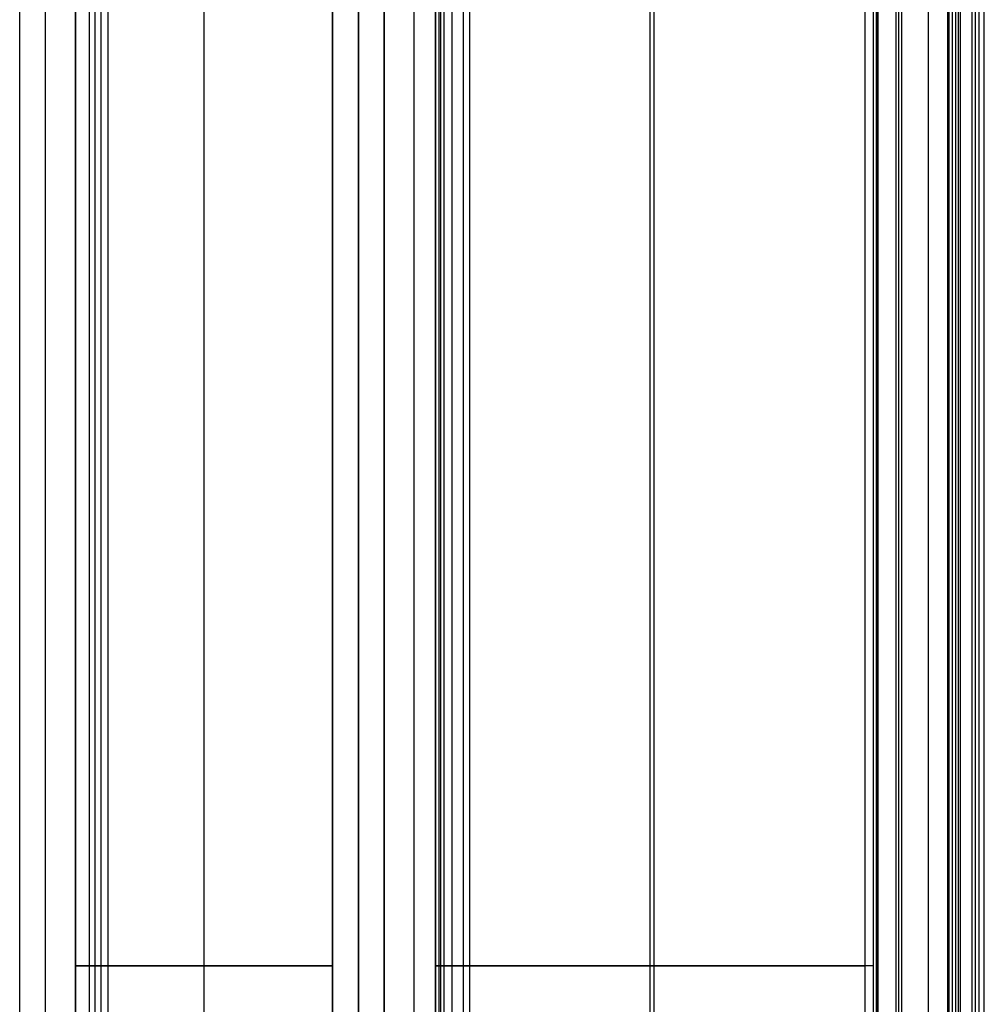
# Model space of a CAD drawing. Header units: millimetres. Extents: x -40 to 73, y 0 to 450.
# Tile 2 of 3: x -40 to 73, y 220 to 335. Entities that reach past the tile are written whole.
import ezdxf

# ---------------------------------------------------------------- set-up
doc = ezdxf.new("R2010")
doc.units = ezdxf.units.MM
doc.header["$MEASUREMENT"] = 0
doc.layers.add('Predefinito', color=5, linetype='Continuous')

msp = doc.modelspace()

# ---------------------------------------------------------------- linework, layer by layer
at = {"layer": 'Predefinito'}
for points in [[(-39.5, 0), (-39.5, 450)], [(-36.5, 0), (-36.5, 450)], [(-33, 0), (-33, 450)], [(-33, 450), (-33, 0)], [(-33, 0), (-33, 450)], [(-33, 0), (-33, 450)], [(-31.38, 450), (-31.38, 0)], [(-30.69, 0), (-30.69, 450)], [(-29.99, 0), (-29.99, 450)], [(-29.19, 0), (-29.19, 450)], [(-18, 0), (-18, 450)], [(-18, 0), (-18, 450)], [(-3, 450), (-3, 0)], [(-3, 0), (-3, 450)], [(0, 0), (0, 450)], [(0, 450), (0, 0)], [(0, 0), (0, 450)], [(3, 0), (3, 450)], [(3, 450), (3, 0)], [(3, 450), (3, 0)], [(3, 450), (3, 0)], [(3, 0), (3, 450)], [(3, 0), (3, 450)], [(6.5, 0), (6.5, 450)], [(6.5, 0), (6.5, 450)], [(9, 450), (9, 0)], [(9, 0), (9, 450)], [(9.43, 0), (9.43, 450)], [(9.6, 0), (9.6, 450)], [(10, 0), (10, 450)], [(10.93, 0), (10.93, 450)], [(12.26, 0), (12.26, 450)], [(13, 0), (13, 450)], [(34.03, 0), (34.03, 450)], [(34.51, 0), (34.51, 450)], [(59.07, 450), (59.07, 0)], [(60.02, 450), (60.02, 0)], [(60.42, 0), (60.42, 450)], [(60.53, 0), (60.53, 450)], [(60.63, 0), (60.63, 450)], [(62.73, 0), (62.73, 450)], [(63.03, 0), (63.03, 450)], [(63.34, 450), (63.34, 0)], [(66.5, 0), (66.5, 450)], [(66.5, 0), (66.5, 450)], [(68.74, 0), (68.74, 450)], [(68.88, 450), (68.88, 0)], [(69.27, 0), (69.27, 450)], [(69.66, 0), (69.66, 450)], [(70, 0), (70, 450)], [(70.24, 0), (70.24, 450)], [(71.59, 0), (71.59, 450)], [(71.98, 0), (71.98, 450)], [(72.37, 450), (72.37, 0)], [(73, 0), (73, 450)], [(-3, 225), (-33, 225)], [(-33, 225), (-3, 225)], [(60.02, 225), (9, 225)], [(9, 225), (59.07, 225)]]:
    msp.add_lwpolyline(points, dxfattribs=at)
at = {"layer": 'Predefinito', "extrusion": (0, 1, 0)}
for points in [[(29.99, -9.26), (30.2, -9.36), (30.4, -9.46), (30.61, -9.55), (30.82, -9.62), (31.04, -9.7), (31.26, -9.76), (31.47, -9.82), (31.7, -9.87), (31.92, -9.91), (32.14, -9.94), (32.37, -9.97), (32.59, -9.99), (32.82, -10), (33.04, -10), (33.27, -9.99), (33.5, -9.98), (33.72, -9.96), (33.95, -9.93), (34.17, -9.89), (34.39, -9.85), (34.61, -9.8), (34.83, -9.74), (35.05, -9.67), (35.26, -9.59), (35.47, -9.51), (35.68, -9.42), (35.88, -9.33), (36.09, -9.22), (36.28, -9.11), (36.48, -8.99), (36.66, -8.87), (36.85, -8.74), (37.03, -8.6), (37.2, -8.46), (37.37, -8.31), (37.54, -8.15), (37.7, -7.99), (37.85, -7.82), (38, -7.65), (38.14, -7.48), (38.28, -7.3), (38.41, -7.11), (38.53, -6.92), (38.64, -6.72), (38.75, -6.53), (38.85, -6.32), (38.95, -6.12), (39.04, -5.91), (39.12, -5.7), (39.19, -5.48), (39.26, -5.27), (39.31, -5.05), (39.36, -4.83), (39.41, -4.6), (39.44, -4.38), (39.47, -4.16), (39.49, -3.93), (39.5, -3.7), (39.5, -3.48), (39.5, -3.25), (39.48, -3.03), (39.46, -2.8), (39.43, -2.58), (39.4, -2.35), (39.35, -2.13), (39.3, -1.91), (39.24, -1.69), (39.18, -1.47), (39.1, -1.26), (39.02, -1.05), (38.93, -0.84), (38.84, -0.64), (38.73, -0.43), (38.62, -0.24), (38.5, -0.04), (38.38, 0.15), (38.25, 0.33), (38.11, 0.51), (37.97, 0.69), (37.82, 0.86), (37.67, 1.02), (37.51, 1.18), (37.34, 1.34), (37.17, 1.49), (36.99, 1.63), (36.81, 1.76), (36.63, 1.89), (36.44, 2.02), (36.24, 2.13), (36.05, 2.24), (35.84, 2.35), (35.64, 2.44), (35.43, 2.53), (35.22, 2.61), (35, 2.68), (34.79, 2.75), (34.57, 2.81), (34.35, 2.86), (34.13, 2.9), (33.9, 2.94), (33.68, 2.96), (33.45, 2.98), (33.23, 3), (33, 3)], [(31.38, -6.6), (31.49, -6.66), (31.6, -6.71), (31.71, -6.76), (31.83, -6.8), (31.94, -6.84), (32.06, -6.87), (32.18, -6.9), (32.3, -6.93), (32.42, -6.95), (32.54, -6.97), (32.66, -6.98), (32.78, -6.99), (32.9, -7), (33.02, -7), (33.15, -7), (33.27, -6.99), (33.39, -6.98), (33.51, -6.96), (33.63, -6.94), (33.75, -6.92), (33.87, -6.89), (33.99, -6.86), (34.1, -6.82), (34.22, -6.78), (34.33, -6.74), (34.44, -6.69), (34.55, -6.64), (34.66, -6.58), (34.77, -6.52), (34.87, -6.46), (34.97, -6.39), (35.07, -6.32), (35.17, -6.25), (35.26, -6.17), (35.36, -6.09), (35.44, -6), (35.53, -5.92), (35.61, -5.83), (35.69, -5.74), (35.77, -5.64), (35.84, -5.54), (35.91, -5.44), (35.98, -5.34), (36.04, -5.24), (36.1, -5.13), (36.15, -5.02), (36.2, -4.91), (36.25, -4.8), (36.29, -4.68), (36.33, -4.57), (36.37, -4.45), (36.4, -4.33), (36.43, -4.21), (36.45, -4.09), (36.47, -3.97), (36.48, -3.85), (36.49, -3.73), (36.5, -3.61), (36.5, -3.49), (36.5, -3.37), (36.49, -3.24), (36.48, -3.12), (36.46, -3), (36.44, -2.88), (36.42, -2.76), (36.39, -2.64), (36.36, -2.53), (36.33, -2.41), (36.29, -2.29), (36.24, -2.18), (36.19, -2.07), (36.14, -1.96), (36.09, -1.85), (36.03, -1.74), (35.96, -1.64), (35.9, -1.54), (35.83, -1.44), (35.75, -1.34), (35.68, -1.25), (35.6, -1.15), (35.51, -1.06), (35.43, -0.98), (35.34, -0.9), (35.25, -0.82), (35.15, -0.74), (35.05, -0.67), (34.95, -0.6), (34.85, -0.53), (34.75, -0.47), (34.64, -0.41), (34.53, -0.35), (34.42, -0.3), (34.31, -0.25), (34.19, -0.21), (34.08, -0.17), (33.96, -0.13), (33.84, -0.1), (33.73, -0.08), (33.61, -0.05), (33.49, -0.03), (33.37, -0.02), (33.24, -0.01), (33.12, 0), (33, 0)], [(31.38, -6.6), (31.34, -6.58), (31.29, -6.56), (31.24, -6.54), (31.19, -6.52), (31.14, -6.5), (31.09, -6.49), (31.04, -6.48), (30.99, -6.46), (30.94, -6.45), (30.89, -6.45), (30.84, -6.44), (30.79, -6.44), (30.74, -6.43), (30.68, -6.43), (30.63, -6.43), (30.58, -6.44), (30.53, -6.44), (30.48, -6.45), (30.43, -6.46), (30.38, -6.47), (30.33, -6.48), (30.28, -6.49), (30.23, -6.51), (30.18, -6.52), (30.13, -6.54), (30.08, -6.56), (30.03, -6.58), (29.99, -6.61), (29.94, -6.63), (29.9, -6.66), (29.85, -6.69), (29.81, -6.72), (29.77, -6.75), (29.73, -6.78), (29.69, -6.81), (29.65, -6.85), (29.62, -6.88), (29.58, -6.92), (29.55, -6.96), (29.51, -7), (29.48, -7.04), (29.45, -7.08), (29.42, -7.13), (29.4, -7.17), (29.37, -7.22), (29.35, -7.26), (29.32, -7.31), (29.3, -7.36), (29.28, -7.41), (29.27, -7.45), (29.25, -7.5), (29.24, -7.55), (29.22, -7.6), (29.21, -7.65), (29.21, -7.71), (29.2, -7.76), (29.19, -7.81), (29.19, -7.86), (29.19, -7.91), (29.19, -7.96), (29.19, -8.01), (29.19, -8.07), (29.2, -8.12), (29.21, -8.17), (29.22, -8.22), (29.23, -8.27), (29.24, -8.32), (29.25, -8.37), (29.27, -8.42), (29.29, -8.47), (29.31, -8.52), (29.33, -8.56), (29.35, -8.61), (29.37, -8.66), (29.4, -8.7), (29.43, -8.75), (29.46, -8.79), (29.49, -8.83), (29.52, -8.87), (29.55, -8.91), (29.59, -8.95), (29.62, -8.99), (29.66, -9.02), (29.7, -9.06), (29.74, -9.09), (29.78, -9.12), (29.82, -9.16), (29.86, -9.18), (29.9, -9.21), (29.95, -9.24), (29.99, -9.26)], [(-3, 6), (-3, 5.8), (-2.99, 5.59), (-2.97, 5.39), (-2.94, 5.18), (-2.91, 4.98), (-2.87, 4.78), (-2.83, 4.58), (-2.78, 4.38), (-2.72, 4.18), (-2.65, 3.99), (-2.58, 3.8), (-2.5, 3.61), (-2.42, 3.42), (-2.33, 3.24), (-2.23, 3.06), (-2.13, 2.88), (-2.02, 2.71), (-1.9, 2.54), (-1.78, 2.37), (-1.65, 2.21), (-1.52, 2.06), (-1.39, 1.9), (-1.24, 1.76), (-1.1, 1.61), (-0.94, 1.48), (-0.79, 1.35), (-0.63, 1.22), (-0.46, 1.1), (-0.29, 0.98), (-0.12, 0.87), (0.06, 0.77), (0.24, 0.67), (0.42, 0.58), (0.61, 0.5), (0.8, 0.42), (0.99, 0.35), (1.18, 0.28), (1.38, 0.22), (1.58, 0.17), (1.78, 0.13), (1.98, 0.09), (2.18, 0.06), (2.39, 0.03), (2.59, 0.01), (2.8, 0), (3, 0)], [(3, 3), (2.9, 3), (2.8, 3.01), (2.69, 3.02), (2.59, 3.03), (2.49, 3.04), (2.39, 3.06), (2.29, 3.09), (2.19, 3.11), (2.09, 3.14), (2, 3.17), (1.9, 3.21), (1.8, 3.25), (1.71, 3.29), (1.62, 3.34), (1.53, 3.39), (1.44, 3.44), (1.35, 3.49), (1.27, 3.55), (1.19, 3.61), (1.11, 3.67), (1.03, 3.74), (0.95, 3.81), (0.88, 3.88), (0.81, 3.95), (0.74, 4.03), (0.67, 4.11), (0.61, 4.19), (0.55, 4.27), (0.49, 4.35), (0.44, 4.44), (0.39, 4.53), (0.34, 4.62), (0.29, 4.71), (0.25, 4.8), (0.21, 4.9), (0.17, 5), (0.14, 5.09), (0.11, 5.19), (0.09, 5.29), (0.06, 5.39), (0.04, 5.49), (0.03, 5.59), (0.02, 5.69), (0.01, 5.8), (0, 5.9), (0, 6)], [(0, 303.5), (0, 303.73), (-0.02, 303.95), (-0.04, 304.18), (-0.06, 304.4), (-0.1, 304.63), (-0.14, 304.85), (-0.19, 305.07), (-0.25, 305.29), (-0.32, 305.5), (-0.39, 305.72), (-0.47, 305.93), (-0.56, 306.14), (-0.65, 306.34), (-0.76, 306.55), (-0.87, 306.74), (-0.98, 306.94), (-1.11, 307.13), (-1.24, 307.31), (-1.37, 307.49), (-1.51, 307.67), (-1.66, 307.84), (-1.82, 308.01), (-1.98, 308.17), (-2.14, 308.32), (-2.31, 308.47), (-2.49, 308.61), (-2.67, 308.75), (-2.85, 308.88), (-3.04, 309), (-3.24, 309.12), (-3.43, 309.23), (-3.64, 309.34), (-3.84, 309.43), (-4.05, 309.52), (-4.26, 309.6), (-4.47, 309.68), (-4.69, 309.74), (-4.91, 309.8), (-5.13, 309.85), (-5.35, 309.9), (-5.58, 309.93), (-5.8, 309.96), (-6.03, 309.98), (-6.25, 310), (-6.48, 310), (-6.7, 310), (-6.93, 309.99), (-7.16, 309.97), (-7.38, 309.94), (-7.6, 309.91), (-7.83, 309.86), (-8.05, 309.81), (-8.27, 309.76), (-8.48, 309.69), (-8.7, 309.62), (-8.91, 309.54), (-9.12, 309.45), (-9.32, 309.35), (-9.53, 309.25), (-9.72, 309.14), (-9.92, 309.03), (-10.11, 308.91), (-10.3, 308.78), (-10.48, 308.64), (-10.65, 308.5), (-10.82, 308.35), (-10.99, 308.2), (-11.15, 308.04), (-11.31, 307.87), (-11.46, 307.7), (-11.6, 307.53), (-11.74, 307.35), (-11.87, 307.16), (-11.99, 306.98), (-12.11, 306.78), (-12.22, 306.59), (-12.33, 306.38), (-12.42, 306.18), (-12.51, 305.97), (-12.59, 305.76), (-12.67, 305.55), (-12.74, 305.33), (-12.8, 305.11), (-12.85, 304.89), (-12.89, 304.67), (-12.93, 304.45), (-12.96, 304.22), (-12.98, 304), (-12.99, 303.77), (-13, 303.54), (-13, 303.32), (-12.99, 303.09), (-12.97, 302.87), (-12.94, 302.64), (-12.91, 302.42), (-12.87, 302.2), (-12.82, 301.97), (-12.76, 301.76), (-12.7, 301.54), (-12.62, 301.32), (-12.55, 301.11), (-12.46, 300.9), (-12.36, 300.7), (-12.26, 300.49)], [(-3, 29), (-3, 28.8), (-3.01, 28.59), (-3.03, 28.39), (-3.06, 28.18), (-3.09, 27.98), (-3.13, 27.78), (-3.17, 27.58), (-3.22, 27.38), (-3.28, 27.18), (-3.35, 26.99), (-3.42, 26.8), (-3.5, 26.61), (-3.58, 26.42), (-3.67, 26.24), (-3.77, 26.06), (-3.87, 25.88), (-3.98, 25.71), (-4.1, 25.54), (-4.22, 25.37), (-4.35, 25.21), (-4.48, 25.06), (-4.61, 24.9), (-4.76, 24.76), (-4.9, 24.61), (-5.06, 24.48), (-5.21, 24.35), (-5.37, 24.22), (-5.54, 24.1), (-5.71, 23.98), (-5.88, 23.87), (-6.06, 23.77), (-6.24, 23.67), (-6.42, 23.58), (-6.61, 23.5), (-6.8, 23.42), (-6.99, 23.35), (-7.18, 23.28), (-7.38, 23.22), (-7.58, 23.17), (-7.78, 23.13), (-7.98, 23.09), (-8.18, 23.06), (-8.39, 23.03), (-8.59, 23.01), (-8.8, 23), (-9, 23)], [(-9, 20), (-8.8, 20), (-8.59, 19.99), (-8.39, 19.97), (-8.18, 19.94), (-7.98, 19.91), (-7.78, 19.87), (-7.58, 19.83), (-7.38, 19.78), (-7.18, 19.72), (-6.99, 19.65), (-6.8, 19.58), (-6.61, 19.5), (-6.42, 19.42), (-6.24, 19.33), (-6.06, 19.23), (-5.88, 19.13), (-5.71, 19.02), (-5.54, 18.9), (-5.37, 18.78), (-5.21, 18.65), (-5.06, 18.52), (-4.9, 18.39), (-4.76, 18.24), (-4.61, 18.1), (-4.48, 17.94), (-4.35, 17.79), (-4.22, 17.63), (-4.1, 17.46), (-3.98, 17.29), (-3.87, 17.12), (-3.77, 16.94), (-3.67, 16.76), (-3.58, 16.58), (-3.5, 16.39), (-3.42, 16.2), (-3.35, 16.01), (-3.28, 15.82), (-3.22, 15.62), (-3.17, 15.42), (-3.13, 15.22), (-3.09, 15.02), (-3.06, 14.82), (-3.03, 14.61), (-3.01, 14.41), (-3, 14.2), (-3, 14)], [(-3, 303.5), (-3, 303.62), (-3.01, 303.74), (-3.02, 303.87), (-3.03, 303.99), (-3.05, 304.11), (-3.08, 304.23), (-3.1, 304.34), (-3.13, 304.46), (-3.17, 304.58), (-3.21, 304.69), (-3.25, 304.81), (-3.3, 304.92), (-3.35, 305.03), (-3.41, 305.14), (-3.47, 305.25), (-3.53, 305.35), (-3.6, 305.45), (-3.67, 305.55), (-3.74, 305.65), (-3.82, 305.75), (-3.9, 305.84), (-3.98, 305.93), (-4.06, 306.01), (-4.15, 306.1), (-4.25, 306.18), (-4.34, 306.25), (-4.44, 306.33), (-4.54, 306.4), (-4.64, 306.46), (-4.74, 306.53), (-4.85, 306.59), (-4.96, 306.64), (-5.07, 306.69), (-5.18, 306.74), (-5.29, 306.79), (-5.41, 306.83), (-5.53, 306.86), (-5.64, 306.89), (-5.76, 306.92), (-5.88, 306.94), (-6, 306.96), (-6.12, 306.98), (-6.24, 306.99), (-6.37, 307), (-6.49, 307), (-6.61, 307), (-6.73, 306.99), (-6.85, 306.98), (-6.97, 306.97), (-7.09, 306.95), (-7.21, 306.93), (-7.33, 306.9), (-7.45, 306.87), (-7.57, 306.83), (-7.68, 306.79), (-7.8, 306.75), (-7.91, 306.7), (-8.02, 306.65), (-8.13, 306.6), (-8.24, 306.54), (-8.34, 306.48), (-8.44, 306.41), (-8.54, 306.34), (-8.64, 306.27), (-8.74, 306.19), (-8.83, 306.11), (-8.92, 306.03), (-9, 305.94), (-9.09, 305.86), (-9.17, 305.76), (-9.25, 305.67), (-9.32, 305.57), (-9.39, 305.47), (-9.46, 305.37), (-9.52, 305.27), (-9.58, 305.16), (-9.64, 305.05), (-9.69, 304.94), (-9.74, 304.83), (-9.78, 304.72), (-9.82, 304.6), (-9.86, 304.49), (-9.89, 304.37), (-9.92, 304.25), (-9.94, 304.13), (-9.96, 304.01), (-9.98, 303.89), (-9.99, 303.77), (-10, 303.65), (-10, 303.52), (-10, 303.4), (-9.99, 303.28), (-9.98, 303.16), (-9.97, 303.04), (-9.95, 302.92), (-9.93, 302.8), (-9.9, 302.68), (-9.87, 302.56), (-9.84, 302.44), (-9.8, 302.33), (-9.76, 302.21), (-9.71, 302.1), (-9.66, 301.99), (-9.6, 301.88)], [(-12.26, 300.49), (-12.24, 300.45), (-12.21, 300.4), (-12.18, 300.36), (-12.16, 300.32), (-12.12, 300.28), (-12.09, 300.24), (-12.06, 300.2), (-12.02, 300.16), (-11.99, 300.12), (-11.95, 300.09), (-11.91, 300.05), (-11.87, 300.02), (-11.83, 299.99), (-11.79, 299.96), (-11.75, 299.93), (-11.7, 299.9), (-11.66, 299.87), (-11.61, 299.85), (-11.56, 299.83), (-11.52, 299.81), (-11.47, 299.79), (-11.42, 299.77), (-11.37, 299.75), (-11.32, 299.74), (-11.27, 299.73), (-11.22, 299.72), (-11.17, 299.71), (-11.12, 299.7), (-11.07, 299.69), (-11.01, 299.69), (-10.96, 299.69), (-10.91, 299.69), (-10.86, 299.69), (-10.81, 299.69), (-10.76, 299.7), (-10.71, 299.71), (-10.65, 299.71), (-10.6, 299.72), (-10.55, 299.74), (-10.5, 299.75), (-10.45, 299.77), (-10.41, 299.78), (-10.36, 299.8), (-10.31, 299.82), (-10.26, 299.85), (-10.22, 299.87), (-10.17, 299.9), (-10.13, 299.92), (-10.08, 299.95), (-10.04, 299.98), (-10, 300.01), (-9.96, 300.05), (-9.92, 300.08), (-9.88, 300.12), (-9.85, 300.15), (-9.81, 300.19), (-9.78, 300.23), (-9.75, 300.27), (-9.72, 300.31), (-9.69, 300.35), (-9.66, 300.4), (-9.63, 300.44), (-9.61, 300.49), (-9.58, 300.53), (-9.56, 300.58), (-9.54, 300.63), (-9.52, 300.68), (-9.51, 300.73), (-9.49, 300.78), (-9.48, 300.83), (-9.47, 300.88), (-9.46, 300.93), (-9.45, 300.98), (-9.44, 301.03), (-9.44, 301.08), (-9.43, 301.13), (-9.43, 301.18), (-9.43, 301.24), (-9.44, 301.29), (-9.44, 301.34), (-9.45, 301.39), (-9.45, 301.44), (-9.46, 301.49), (-9.48, 301.54), (-9.49, 301.59), (-9.5, 301.64), (-9.52, 301.69), (-9.54, 301.74), (-9.56, 301.79), (-9.58, 301.84), (-9.6, 301.88)], [(-60.42, 19.14), (-60.4, 19.19), (-60.38, 19.23), (-60.35, 19.28), (-60.32, 19.32), (-60.29, 19.36), (-60.26, 19.41), (-60.23, 19.45), (-60.2, 19.48), (-60.17, 19.52), (-60.13, 19.56), (-60.09, 19.6), (-60.06, 19.63), (-60.02, 19.66), (-59.98, 19.69), (-59.93, 19.72), (-59.89, 19.75), (-59.85, 19.78), (-59.8, 19.81), (-59.76, 19.83), (-59.71, 19.85), (-59.67, 19.88), (-59.62, 19.9), (-59.57, 19.91), (-59.52, 19.93), (-59.47, 19.94), (-59.42, 19.96), (-59.37, 19.97), (-59.32, 19.98), (-59.27, 19.99), (-59.22, 19.99), (-59.17, 20), (-59.12, 20), (-59.07, 20)], [(-60.02, 23), (-60.12, 23), (-60.22, 22.99), (-60.32, 22.98), (-60.43, 22.97), (-60.53, 22.96), (-60.63, 22.94), (-60.73, 22.91), (-60.83, 22.89), (-60.93, 22.86), (-61.02, 22.83), (-61.12, 22.79), (-61.21, 22.75), (-61.31, 22.71), (-61.4, 22.66), (-61.49, 22.61), (-61.58, 22.56), (-61.66, 22.51), (-61.75, 22.45), (-61.83, 22.39), (-61.91, 22.33), (-61.99, 22.26), (-62.07, 22.19), (-62.14, 22.12), (-62.21, 22.05), (-62.28, 21.97), (-62.35, 21.89), (-62.41, 21.81), (-62.47, 21.73), (-62.53, 21.64), (-62.58, 21.56), (-62.63, 21.47), (-62.68, 21.38), (-62.73, 21.29)], [(-60.42, 19.14), (-60.63, 18.71)], [(-72.37, 24.29), (-72.47, 24.08), (-72.55, 23.87), (-72.63, 23.66), (-72.7, 23.45), (-72.76, 23.24), (-72.82, 23.02), (-72.87, 22.8), (-72.91, 22.58), (-72.94, 22.36), (-72.97, 22.13), (-72.99, 21.91), (-73, 21.69), (-73, 21.46), (-72.99, 21.24), (-72.98, 21.01), (-72.96, 20.79), (-72.93, 20.57), (-72.9, 20.35), (-72.85, 20.13), (-72.8, 19.91), (-72.74, 19.69), (-72.68, 19.48), (-72.6, 19.26), (-72.52, 19.06), (-72.43, 18.85), (-72.34, 18.65), (-72.24, 18.45), (-72.13, 18.25), (-72.01, 18.06), (-71.89, 17.87), (-71.76, 17.68), (-71.63, 17.51), (-71.49, 17.33), (-71.34, 17.16), (-71.19, 17), (-71.03, 16.84), (-70.87, 16.68), (-70.7, 16.54), (-70.52, 16.39), (-70.34, 16.26), (-70.16, 16.13), (-69.97, 16.01), (-69.78, 15.89), (-69.59, 15.78), (-69.39, 15.68), (-69.18, 15.58), (-68.98, 15.49), (-68.77, 15.41), (-68.56, 15.33), (-68.34, 15.27), (-68.13, 15.21), (-67.91, 15.15), (-67.69, 15.11), (-67.47, 15.07), (-67.25, 15.04), (-67.02, 15.02), (-66.8, 15.01), (-66.57, 15), (-66.35, 15), (-66.13, 15.01), (-65.9, 15.03), (-65.68, 15.05), (-65.46, 15.08), (-65.24, 15.12), (-65.02, 15.17), (-64.8, 15.23), (-64.58, 15.29), (-64.37, 15.36), (-64.16, 15.44), (-63.95, 15.52), (-63.75, 15.61), (-63.54, 15.71), (-63.35, 15.82), (-63.15, 15.93), (-62.96, 16.05), (-62.78, 16.17), (-62.59, 16.3), (-62.42, 16.44), (-62.25, 16.59), (-62.08, 16.74), (-61.92, 16.89), (-61.76, 17.05), (-61.61, 17.22), (-61.46, 17.39), (-61.33, 17.57), (-61.19, 17.75), (-61.07, 17.93), (-60.95, 18.12), (-60.83, 18.32), (-60.73, 18.51), (-60.63, 18.71)], [(-63.34, 20), (-62.73, 21.29)], [(-69.66, 23), (-69.71, 22.89), (-69.76, 22.78), (-69.8, 22.67), (-69.84, 22.55), (-69.87, 22.43), (-69.9, 22.32), (-69.93, 22.2), (-69.95, 22.08), (-69.97, 21.96), (-69.98, 21.84), (-69.99, 21.72), (-70, 21.6), (-70, 21.48), (-70, 21.36), (-69.99, 21.24), (-69.98, 21.12), (-69.96, 21), (-69.94, 20.88), (-69.92, 20.76), (-69.89, 20.64), (-69.86, 20.53), (-69.83, 20.41), (-69.79, 20.3), (-69.74, 20.18), (-69.7, 20.07), (-69.64, 19.96), (-69.59, 19.86), (-69.53, 19.75), (-69.47, 19.65), (-69.4, 19.54), (-69.33, 19.45), (-69.26, 19.35), (-69.19, 19.26), (-69.11, 19.16), (-69.02, 19.08), (-68.94, 18.99), (-68.85, 18.91), (-68.76, 18.83), (-68.67, 18.75), (-68.57, 18.68), (-68.47, 18.61), (-68.37, 18.54), (-68.27, 18.48), (-68.16, 18.42), (-68.05, 18.36), (-67.95, 18.31), (-67.83, 18.26), (-67.72, 18.22), (-67.61, 18.18), (-67.49, 18.14), (-67.38, 18.11), (-67.26, 18.08), (-67.14, 18.06), (-67.02, 18.04), (-66.9, 18.02), (-66.78, 18.01), (-66.66, 18), (-66.54, 18), (-66.42, 18), (-66.3, 18.01), (-66.18, 18.01), (-66.06, 18.03), (-65.94, 18.05), (-65.82, 18.07), (-65.7, 18.09), (-65.58, 18.12), (-65.47, 18.16), (-65.35, 18.19), (-65.24, 18.23), (-65.13, 18.28), (-65.02, 18.33), (-64.91, 18.38), (-64.8, 18.44), (-64.7, 18.5), (-64.6, 18.56), (-64.49, 18.63), (-64.4, 18.7), (-64.3, 18.78), (-64.21, 18.85), (-64.12, 18.93), (-64.03, 19.02), (-63.95, 19.11), (-63.87, 19.19), (-63.79, 19.29), (-63.71, 19.38), (-63.64, 19.48), (-63.57, 19.58), (-63.51, 19.68), (-63.45, 19.79), (-63.39, 19.89), (-63.34, 20)], [(-68.88, 24.64), (-68.86, 24.69), (-68.84, 24.74), (-68.82, 24.79), (-68.81, 24.84), (-68.79, 24.89), (-68.78, 24.94), (-68.77, 24.99), (-68.76, 25.04), (-68.75, 25.09), (-68.74, 25.14), (-68.74, 25.19), (-68.74, 25.24), (-68.74, 25.3), (-68.74, 25.35), (-68.74, 25.4), (-68.75, 25.45), (-68.75, 25.5), (-68.76, 25.55), (-68.77, 25.6), (-68.78, 25.66), (-68.8, 25.71), (-68.81, 25.75), (-68.83, 25.8), (-68.85, 25.85), (-68.87, 25.9), (-68.89, 25.95), (-68.91, 25.99), (-68.94, 26.04), (-68.97, 26.08), (-68.99, 26.13), (-69.02, 26.17), (-69.05, 26.21), (-69.09, 26.25), (-69.12, 26.29), (-69.16, 26.33), (-69.19, 26.36), (-69.23, 26.4), (-69.27, 26.43), (-69.31, 26.47), (-69.35, 26.5), (-69.39, 26.53), (-69.44, 26.56), (-69.48, 26.58), (-69.53, 26.61), (-69.57, 26.63), (-69.62, 26.65), (-69.67, 26.67), (-69.71, 26.69), (-69.76, 26.71), (-69.81, 26.73), (-69.86, 26.74), (-69.91, 26.75), (-69.96, 26.76), (-70.01, 26.77), (-70.07, 26.78), (-70.12, 26.78), (-70.17, 26.79), (-70.22, 26.79), (-70.27, 26.79), (-70.32, 26.79), (-70.38, 26.78), (-70.43, 26.78), (-70.48, 26.77), (-70.53, 26.76), (-70.58, 26.75), (-70.63, 26.74), (-70.68, 26.72), (-70.73, 26.7), (-70.78, 26.69), (-70.83, 26.67), (-70.87, 26.65), (-70.92, 26.62), (-70.97, 26.6), (-71.01, 26.57), (-71.05, 26.55), (-71.1, 26.52), (-71.14, 26.49), (-71.18, 26.45), (-71.22, 26.42), (-71.26, 26.39), (-71.3, 26.35), (-71.33, 26.31), (-71.37, 26.28), (-71.4, 26.24), (-71.43, 26.2), (-71.46, 26.15), (-71.49, 26.11), (-71.52, 26.07), (-71.55, 26.02), (-71.57, 25.98), (-71.59, 25.93)], [(-68.88, 24.64), (-69.66, 23)], [(-72.37, 24.29), (-71.59, 25.93)]]:
    msp.add_lwpolyline(points, dxfattribs=at)
at = {"layer": 'Predefinito', "extrusion": (1, 0, 0)}
for points in [[(225, 303.5), (225, 6)], [(225, 6), (225, 14)], [(225, 29), (225, 303.5)]]:
    msp.add_lwpolyline(points, dxfattribs=at)

doc.saveas('drawing.dxf')
